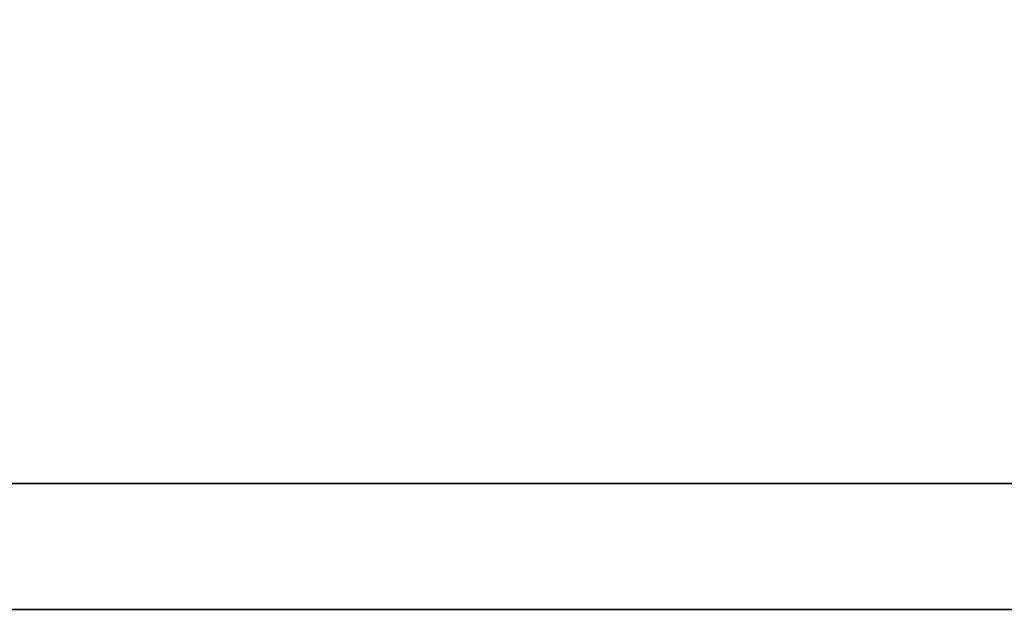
# Model space of a CAD drawing. Header units: millimetres. Extents: x 919 to 1303, y -220 to -56.
# Tile 24 of 48: x 1198.7 to 1200.47, y -176.84 to -175.78. Entities that reach past the tile are written whole.
import ezdxf

# ---------------------------------------------------------------- set-up
doc = ezdxf.new("R2010")
doc.units = ezdxf.units.MM
doc.layers.add('DIM', color=4, linetype='CONTINUOUS')
doc.layers.add('layer 1', color=7, linetype='CONTINUOUS')

# ---------------------------------------------------------------- blocks, each defined once
blk = doc.blocks.new('TBI MOTION logo(完整正式版)')
at = {"layer": 'layer 1', "color": 22, "lineweight": 35}
blk.add_open_spline([(75.90875, -9.47875), (75.90875, -9.47875), (75.90875, -12.28625), (75.90875, -12.28625), (75.90875, -12.28625), (75.90875, -12.28625), (75.90875, -12.47875), (75.90875, -12.47875), (75.90875, -12.47875), (75.90875, -12.47875), (75.71625, -12.47875), (75.71625, -12.47875), (75.71625, -12.47875), (75.71625, -12.47875), (-88.32875, -12.47875), (-88.32875, -12.47875), (-88.32875, -12.47875), (-88.32875, -12.47875), (-88.32875, -13.29375), (-88.32875, -13.29375), (-88.32875, -13.29375), (-88.32875, -13.29375), (82.89125, -13.29375), (82.89125, -13.29375), (82.89125, -13.29375), (82.89125, -13.29375), (75.90875, -9.47875), (75.90875, -9.47875)], degree=3, knots=[0, 0, 0, 0, 0.1428571, 0.1428571, 0.1428571, 0.1428572, 0.2857143, 0.2857143, 0.2857143, 0.2857143, 0.4285714, 0.4285714, 0.4285714, 0.4285714, 0.5714286, 0.5714286, 0.5714286, 0.5714286, 0.7142857, 0.7142857, 0.7142857, 0.7142857, 0.8571429, 0.8571429, 0.8571429, 0.8571429, 1, 1, 1, 1], dxfattribs=at)

msp = doc.modelspace()

# ---------------------------------------------------------------- block references
at = {"layer": 'DIM', "color": 7, "xscale": 0.2778823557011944, "yscale": 0.2778823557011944, "zscale": 0.2778823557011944}
msp.add_blockref('TBI MOTION logo(完整正式版)', (1217.9371, -173.1494), dxfattribs=at)

doc.saveas('drawing.dxf')
